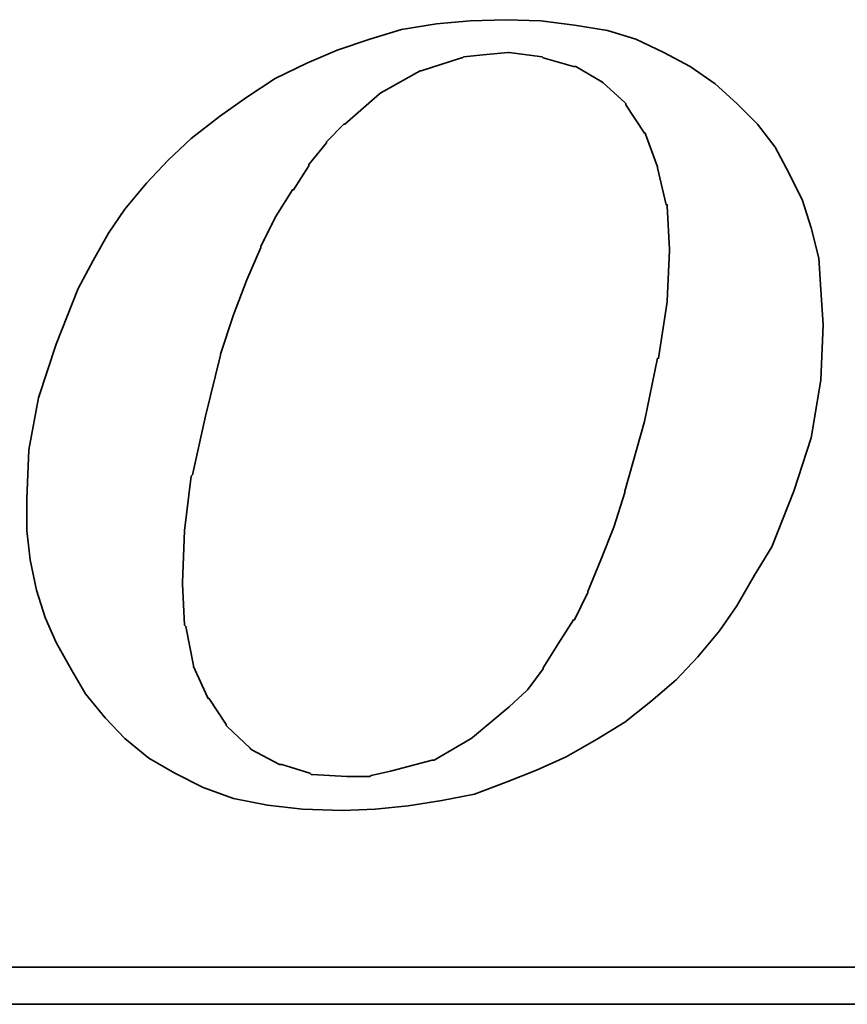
# Model space of a CAD drawing. Header units: inches. Extents: x 7 to 372, y 94 to 272.
# Tile 43 of 47: x 319.74 to 324.43, y 184.65 to 190.22. Entities that reach past the tile are written whole.
import ezdxf

# ---------------------------------------------------------------- set-up
doc = ezdxf.new("R2010")
doc.units = ezdxf.units.IN
doc.header["$LTSCALE"] = 0.25
doc.layers.add('DIM', color=4, linetype='Continuous')
doc.layers.add('layer 1', color=7, linetype='Continuous')

# ---------------------------------------------------------------- blocks, each defined once
blk = doc.blocks.new('TBI MOTION logo(完整正式版)')
at = {"layer": 'layer 1', "color": 22, "lineweight": 35}
for points, knots in [([(35.79625, -6.98375), (35.79625, -6.98375), (36.23125, -7.43875), (36.23125, -7.43875), (36.23125, -7.43875), (36.23125, -7.43875), (36.75625, -7.87125), (36.75625, -7.87125), (36.75625, -7.87125), (36.75625, -7.87125), (37.33125, -8.20375), (37.33125, -8.20375), (37.33125, -8.20375), (37.33125, -8.20375), (37.95625, -8.51875), (37.95625, -8.51875), (37.95625, -8.51875), (37.95625, -8.51875), (38.62625, -8.75875), (38.62625, -8.75875), (38.62625, -8.75875), (38.62625, -8.75875), (39.37125, -8.90375), (39.37125, -8.90375), (39.37125, -8.90375), (39.37125, -8.90375), (40.14125, -8.99875), (40.14125, -8.99875), (40.14125, -8.99875), (40.14125, -8.99875), (41.02625, -9.02375), (41.02625, -9.02375), (41.02625, -9.02375), (41.02625, -9.02375), (41.74625, -8.99875), (41.74625, -8.99875), (41.74625, -8.99875), (41.74625, -8.99875), (42.46625, -8.92375), (42.46625, -8.92375), (42.46625, -8.92375), (42.46625, -8.92375), (43.21125, -8.80625), (43.21125, -8.80625), (43.21125, -8.80625), (43.21125, -8.80625), (43.93125, -8.66375), (43.93125, -8.66375), (43.93125, -8.66375), (43.93125, -8.66375), (44.62625, -8.39875), (44.62625, -8.39875), (44.62625, -8.39875), (44.62625, -8.39875), (45.29625, -8.13375), (45.29625, -8.13375), (45.29625, -8.13375), (45.29625, -8.13375), (45.94625, -7.84375), (45.94625, -7.84375), (45.94625, -7.84375), (45.94625, -7.84375), (46.61625, -7.46375), (46.61625, -7.46375), (46.61625, -7.46375), (46.61625, -7.46375), (47.24125, -7.07875), (47.24125, -7.07875), (47.24125, -7.07875), (47.24125, -7.07875), (47.81625, -6.62375), (47.81625, -6.62375), (47.81625, -6.62375), (47.81625, -6.62375), (48.36875, -6.14375), (48.36875, -6.14375), (48.36875, -6.14375), (48.36875, -6.14375), (48.84625, -5.64125), (48.84625, -5.64125), (48.84625, -5.64125), (48.84625, -5.64125), (49.32625, -5.06375), (49.32625, -5.06375), (49.32625, -5.06375), (49.32625, -5.06375), (49.71125, -4.51374), (49.71125, -4.51374), (49.71125, -4.51374), (49.71125, -4.51374), (50.09625, -3.83874), (50.09625, -3.83874), (50.09625, -3.83874), (50.09625, -3.83874), (50.48125, -3.21374), (50.48125, -3.21374), (50.48125, -3.21374), (50.48125, -3.21374), (50.96125, -1.99125), (50.96125, -1.99125), (50.96125, -1.99125), (50.96125, -1.99125), (51.34375, -0.81875), (51.34375, -0.81875), (51.34375, -0.81875), (51.34375, -0.81875), (51.56125, 0.45624), (51.56125, 0.45624), (51.56125, 0.45624), (51.56125, 0.45624), (51.60625, 1.67624), (51.60625, 1.67624), (51.60625, 1.67624), (51.60625, 1.67624), (51.56125, 2.44625), (51.56125, 2.44625), (51.56125, 2.44625), (51.56125, 2.44625), (51.51125, 3.14125), (51.51125, 3.14125), (51.51125, 3.14125), (51.51125, 3.14125), (51.34375, 3.81125), (51.34375, 3.81125), (51.34375, 3.81125), (51.34375, 3.81125), (51.15125, 4.41125), (51.15125, 4.41125), (51.15125, 4.41125), (51.15125, 4.41125), (50.86125, 5.01125), (50.86125, 5.01125), (50.86125, 5.01125), (50.86125, 5.01125), (50.55125, 5.58875), (50.55125, 5.58875), (50.55125, 5.58875), (50.55125, 5.58875), (50.16625, 6.09125), (50.16625, 6.09125), (50.16625, 6.09125), (50.16625, 6.09125), (49.71125, 6.54875), (49.71125, 6.54875), (49.71125, 6.54875), (49.71125, 6.54875), (49.23125, 6.98125), (49.23125, 6.98125), (49.23125, 6.98125), (49.23125, 6.98125), (48.67875, 7.36625), (48.67875, 7.36625), (48.67875, 7.36625), (48.67875, 7.36625), (48.10375, 7.67625), (48.10375, 7.67625), (48.10375, 7.67625), (48.10375, 7.67625), (47.48125, 7.96375), (47.48125, 7.96375), (47.48125, 7.96375), (47.48125, 7.96375), (46.85625, 8.15625), (46.85625, 8.15625), (46.85625, 8.15625), (46.85625, 8.15625), (46.13625, 8.27624), (46.13625, 8.27624), (46.13625, 8.27624), (46.13625, 8.27624), (45.39125, 8.37125), (45.39125, 8.37125), (45.39125, 8.37125), (45.39125, 8.37125), (44.62625, 8.39624), (44.62625, 8.39624), (44.62625, 8.39624), (44.62625, 8.39624), (43.83625, 8.37125), (43.83625, 8.37125), (43.83625, 8.37125), (43.83625, 8.37125), (43.09125, 8.30125), (43.09125, 8.30125), (43.09125, 8.30125), (43.09125, 8.30125), (42.32125, 8.18125), (42.32125, 8.18125), (42.32125, 8.18125), (42.32125, 8.18125), (41.62875, 7.96375), (41.62875, 7.96375), (41.62875, 7.96375), (41.62875, 7.96375), (40.90625, 7.72625), (40.90625, 7.72625), (40.90625, 7.72625), (40.90625, 7.72625), (40.23624, 7.43625), (40.23624, 7.43625), (40.23624, 7.43625), (40.23624, 7.43625), (39.54124, 7.10125), (39.54124, 7.10125), (39.54124, 7.10125), (39.54124, 7.10125), (38.91625, 6.69125), (38.91625, 6.69125), (38.91625, 6.69125), (38.91625, 6.69125), (38.31625, 6.26125), (38.31625, 6.26125), (38.31625, 6.26125), (38.31625, 6.26125), (37.69125, 5.78125), (37.69125, 5.78125), (37.69125, 5.78125), (37.69125, 5.78125), (37.18625, 5.30125), (37.18625, 5.30125), (37.18625, 5.30125), (37.18625, 5.30125), (36.70625, 4.79624), (36.70625, 4.79624), (36.70625, 4.79624), (36.70625, 4.79624), (36.23125, 4.22125), (36.23125, 4.22125), (36.23125, 4.22125), (36.23125, 4.22125), (35.87124, 3.69375), (35.87124, 3.69375), (35.87124, 3.69375), (35.87124, 3.69375), (35.53125, 3.09125), (35.53125, 3.09125), (35.53125, 3.09125), (35.53125, 3.09125), (35.19875, 2.47125), (35.19875, 2.47125), (35.19875, 2.47125), (35.19875, 2.47125), (34.71625, 1.24625), (34.71625, 1.24625), (34.71625, 1.24625), (34.71625, 1.24625), (34.33125, 0.06874), (34.33125, 0.06874), (34.33125, 0.06874), (34.33125, 0.06874), (34.11625, -1.07875), (34.11625, -1.07875), (34.11625, -1.07875), (34.11625, -1.07875), (34.07125, -2.15875), (34.07125, -2.15875), (34.07125, -2.15875), (34.07125, -2.15875), (34.07125, -2.85375), (34.07125, -2.85375), (34.07125, -2.85375), (34.07125, -2.85375), (34.14125, -3.50375), (34.14125, -3.50375), (34.14125, -3.50375), (34.14125, -3.50375), (34.28625, -4.17375), (34.28625, -4.17375), (34.28625, -4.17375), (34.28625, -4.17375), (34.47625, -4.77624), (34.47625, -4.77624), (34.47625, -4.77624), (34.47625, -4.77624), (34.71625, -5.32625), (34.71625, -5.32625), (34.71625, -5.32625), (34.71625, -5.32625), (35.05375, -5.92875), (35.05375, -5.92875), (35.05375, -5.92875), (35.05375, -5.92875), (35.36375, -6.45375), (35.36375, -6.45375), (35.36375, -6.45375), (35.36375, -6.45375), (35.79625, -6.98375), (35.79625, -6.98375)], [0, 0, 0, 0, 0.01388889, 0.01388889, 0.01388889, 0.01388889, 0.02777778, 0.02777778, 0.02777778, 0.02777778, 0.04166667, 0.04166667, 0.04166667, 0.04166667, 0.05555556, 0.05555556, 0.05555556, 0.05555556, 0.06944444, 0.06944444, 0.06944444, 0.06944444, 0.08333333, 0.08333333, 0.08333333, 0.08333333, 0.09722222, 0.09722222, 0.09722222, 0.09722222, 0.11111111, 0.11111111, 0.11111111, 0.11111111, 0.125, 0.125, 0.125, 0.125, 0.13888889, 0.13888889, 0.13888889, 0.13888889, 0.15277778, 0.15277778, 0.15277778, 0.15277778, 0.16666667, 0.16666667, 0.16666667, 0.16666667, 0.18055556, 0.18055556, 0.18055556, 0.18055556, 0.19444444, 0.19444444, 0.19444444, 0.19444444, 0.20833333, 0.20833333, 0.20833333, 0.20833333, 0.22222222, 0.22222222, 0.22222222, 0.22222222, 0.23611111, 0.23611111, 0.23611111, 0.23611111, 0.25, 0.25, 0.25, 0.25, 0.26388889, 0.26388889, 0.26388889, 0.26388889, 0.27777778, 0.27777778, 0.27777778, 0.27777778, 0.29166667, 0.29166667, 0.29166667, 0.29166667, 0.30555556, 0.30555556, 0.30555556, 0.30555556, 0.31944444, 0.31944444, 0.31944444, 0.31944444, 0.33333333, 0.33333333, 0.33333333, 0.33333333, 0.34722222, 0.34722222, 0.34722222, 0.34722222, 0.36111111, 0.36111111, 0.36111111, 0.36111111, 0.375, 0.375, 0.375, 0.375, 0.38888889, 0.38888889, 0.38888889, 0.38888889, 0.40277778, 0.40277778, 0.40277778, 0.40277778, 0.41666667, 0.41666667, 0.41666667, 0.41666667, 0.43055556, 0.43055556, 0.43055556, 0.43055556, 0.44444444, 0.44444444, 0.44444444, 0.44444444, 0.45833333, 0.45833333, 0.45833333, 0.45833333, 0.47222222, 0.47222222, 0.47222222, 0.47222222, 0.48611111, 0.48611111, 0.48611111, 0.48611111, 0.5, 0.5, 0.5, 0.5, 0.51388889, 0.51388889, 0.51388889, 0.51388889, 0.52777778, 0.52777778, 0.52777778, 0.52777778, 0.54166667, 0.54166667, 0.54166667, 0.54166667, 0.55555556, 0.55555556, 0.55555556, 0.55555556, 0.56944444, 0.56944444, 0.56944444, 0.56944444, 0.58333333, 0.58333333, 0.58333333, 0.58333333, 0.59722222, 0.59722222, 0.59722222, 0.59722222, 0.61111111, 0.61111111, 0.61111111, 0.61111111, 0.625, 0.625, 0.625, 0.625, 0.63888889, 0.63888889, 0.63888889, 0.63888889, 0.65277778, 0.65277778, 0.65277778, 0.65277778, 0.66666667, 0.66666667, 0.66666667, 0.66666667, 0.68055556, 0.68055556, 0.68055556, 0.68055556, 0.69444444, 0.69444444, 0.69444444, 0.69444444, 0.70833333, 0.70833333, 0.70833333, 0.70833333, 0.72222222, 0.72222222, 0.72222222, 0.72222222, 0.73611111, 0.73611111, 0.73611111, 0.73611111, 0.75, 0.75, 0.75, 0.75, 0.76388889, 0.76388889, 0.76388889, 0.76388889, 0.77777778, 0.77777778, 0.77777778, 0.77777778, 0.79166667, 0.79166667, 0.79166667, 0.79166667, 0.80555556, 0.80555556, 0.80555556, 0.80555556, 0.81944444, 0.81944444, 0.81944444, 0.81944444, 0.83333333, 0.83333333, 0.83333333, 0.83333333, 0.84722222, 0.84722222, 0.84722222, 0.84722222, 0.86111111, 0.86111111, 0.86111111, 0.86111111, 0.875, 0.875, 0.875, 0.875, 0.88888889, 0.88888889, 0.88888889, 0.88888889, 0.90277778, 0.90277778, 0.90277778, 0.90277778, 0.91666667, 0.91666667, 0.91666667, 0.91666667, 0.93055556, 0.93055556, 0.93055556, 0.93055556, 0.94444444, 0.94444444, 0.94444444, 0.94444444, 0.95833333, 0.95833333, 0.95833333, 0.95833333, 0.97222222, 0.97222222, 0.97222222, 0.97222222, 0.98611111, 0.98611111, 0.98611111, 0.98611111, 1, 1, 1, 1]), ([(38.33875, 1.03124), (38.33875, 1.03124), (38.62625, 1.89625), (38.62625, 1.89625), (38.62625, 1.89625), (38.62625, 1.89625), (38.91625, 2.66375), (38.91625, 2.66375), (38.91625, 2.66375), (38.91625, 2.66375), (39.22625, 3.38125), (39.22625, 3.38125), (39.22625, 3.38125), (39.22625, 3.38125), (39.22625, 3.40624), (39.22625, 3.40624), (39.22625, 3.40624), (39.22625, 3.40624), (39.56124, 4.07624), (39.56124, 4.07624), (39.56124, 4.07624), (39.56124, 4.07624), (39.92125, 4.65125), (39.92125, 4.65125), (39.92125, 4.65125), (39.92125, 4.65125), (39.94625, 4.65125), (39.94625, 4.65125), (39.94625, 4.65125), (39.94625, 4.65125), (40.28125, 5.17875), (40.28125, 5.17875), (40.28125, 5.17875), (40.28125, 5.17875), (40.28125, 5.20375), (40.28125, 5.20375), (40.28125, 5.20375), (40.28125, 5.20375), (40.66875, 5.68625), (40.66875, 5.68625), (40.66875, 5.68625), (40.66875, 5.68625), (40.66875, 5.70625), (40.66875, 5.70625), (40.66875, 5.70625), (40.66875, 5.70625), (41.05124, 6.09125), (41.05124, 6.09125), (41.05124, 6.09125), (41.05124, 6.09125), (41.07625, 6.09125), (41.07625, 6.09125), (41.07625, 6.09125), (41.07625, 6.09125), (41.84125, 6.76625), (41.84125, 6.76625), (41.84125, 6.76625), (41.84125, 6.76625), (41.86625, 6.78625), (41.86625, 6.78625), (41.86625, 6.78625), (41.86625, 6.78625), (42.73125, 7.26624), (42.73125, 7.26624), (42.73125, 7.26624), (42.73125, 7.26624), (42.75625, 7.26624), (42.75625, 7.26624), (42.75625, 7.26624), (42.75625, 7.26624), (43.18625, 7.41125), (43.18625, 7.41125), (43.18625, 7.41125), (43.18625, 7.41125), (43.64125, 7.55625), (43.64125, 7.55625), (43.64125, 7.55625), (43.64125, 7.55625), (43.66625, 7.55625), (43.66625, 7.55625), (43.66625, 7.55625), (43.66625, 7.55625), (43.69125, 7.58124), (43.69125, 7.58124), (43.69125, 7.58124), (43.69125, 7.58124), (44.19125, 7.62625), (44.19125, 7.62625), (44.19125, 7.62625), (44.19125, 7.62625), (44.67125, 7.67625), (44.67125, 7.67625), (44.67125, 7.67625), (44.67125, 7.67625), (44.69625, 7.67625), (44.69625, 7.67625), (44.69625, 7.67625), (44.69625, 7.67625), (45.41875, 7.58124), (45.41875, 7.58124), (45.41875, 7.58124), (45.41875, 7.58124), (45.44125, 7.55625), (45.44125, 7.55625), (45.44125, 7.55625), (45.44125, 7.55625), (46.11125, 7.36625), (46.11125, 7.36625), (46.11125, 7.36625), (46.11125, 7.36625), (46.13625, 7.36625), (46.13625, 7.36625), (46.13625, 7.36625), (46.13625, 7.36625), (46.15875, 7.36625), (46.15875, 7.36625), (46.15875, 7.36625), (46.15875, 7.36625), (46.73625, 7.02624), (46.73625, 7.02624), (46.73625, 7.02624), (46.73625, 7.02624), (46.76125, 7.00624), (46.76125, 7.00624), (46.76125, 7.00624), (46.76125, 7.00624), (47.24125, 6.57124), (47.24125, 6.57124), (47.24125, 6.57124), (47.24125, 6.57124), (47.26625, 6.54875), (47.26625, 6.54875), (47.26625, 6.54875), (47.26625, 6.54875), (47.26625, 6.52375), (47.26625, 6.52375), (47.26625, 6.52375), (47.26625, 6.52375), (47.67375, 5.89875), (47.67375, 5.89875), (47.67375, 5.89875), (47.67375, 5.89875), (47.69625, 5.89875), (47.69625, 5.89875), (47.69625, 5.89875), (47.69625, 5.89875), (47.69625, 5.87625), (47.69625, 5.87625), (47.69625, 5.87625), (47.69625, 5.87625), (47.96125, 5.15625), (47.96125, 5.15625), (47.96125, 5.15625), (47.96125, 5.15625), (47.96125, 5.13125), (47.96125, 5.13125), (47.96125, 5.13125), (47.96125, 5.13125), (48.15125, 4.31875), (48.15125, 4.31875), (48.15125, 4.31875), (48.15125, 4.31875), (48.17625, 4.31875), (48.17625, 4.31875), (48.17625, 4.31875), (48.17625, 4.31875), (48.17625, 4.29125), (48.17625, 4.29125), (48.17625, 4.29125), (48.17625, 4.29125), (48.22625, 3.33125), (48.22625, 3.33125), (48.22625, 3.33125), (48.22625, 3.33125), (48.22625, 3.30875), (48.22625, 3.30875), (48.22625, 3.30875), (48.22625, 3.30875), (48.17625, 2.20624), (48.17625, 2.20624), (48.17625, 2.20624), (48.17625, 2.20624), (48.17625, 2.18124), (48.17625, 2.18124), (48.17625, 2.18124), (48.17625, 2.18124), (47.98375, 0.93624), (47.98375, 0.93624), (47.98375, 0.93624), (47.98375, 0.93624), (47.96125, 0.93624), (47.96125, 0.93624), (47.96125, 0.93624), (47.96125, 0.93624), (47.67375, -0.45874), (47.67375, -0.45874), (47.67375, -0.45874), (47.67375, -0.45874), (47.24125, -1.99125), (47.24125, -1.99125), (47.24125, -1.99125), (47.24125, -1.99125), (47.24125, -2.01874), (47.24125, -2.01874), (47.24125, -2.01874), (47.24125, -2.01874), (47.00125, -2.78375), (47.00125, -2.78375), (47.00125, -2.78375), (47.00125, -2.78375), (46.71125, -3.50375), (46.71125, -3.50375), (46.71125, -3.50375), (46.71125, -3.50375), (46.42625, -4.19875), (46.42625, -4.19875), (46.42625, -4.19875), (46.42625, -4.19875), (46.42625, -4.22375), (46.42625, -4.22375), (46.42625, -4.22375), (46.42625, -4.22375), (46.13625, -4.82374), (46.13625, -4.82374), (46.13625, -4.82374), (46.13625, -4.82374), (46.11125, -4.82374), (46.11125, -4.82374), (46.11125, -4.82374), (46.11125, -4.82374), (45.77625, -5.35125), (45.77625, -5.35125), (45.77625, -5.35125), (45.77625, -5.35125), (45.44125, -5.87875), (45.44125, -5.87875), (45.44125, -5.87875), (45.44125, -5.87875), (45.44125, -5.90375), (45.44125, -5.90375), (45.44125, -5.90375), (45.44125, -5.90375), (45.10625, -6.35875), (45.10625, -6.35875), (45.10625, -6.35875), (45.10625, -6.35875), (45.08125, -6.38375), (45.08125, -6.38375), (45.08125, -6.38375), (45.08125, -6.38375), (44.69625, -6.74375), (44.69625, -6.74375), (44.69625, -6.74375), (44.69625, -6.74375), (43.88375, -7.41625), (43.88375, -7.41625), (43.88375, -7.41625), (43.88375, -7.41625), (43.85625, -7.43875), (43.85625, -7.43875), (43.85625, -7.43875), (43.85625, -7.43875), (43.04125, -7.91875), (43.04125, -7.91875), (43.04125, -7.91875), (43.04125, -7.91875), (43.01625, -7.91875), (43.01625, -7.91875), (43.01625, -7.91875), (43.01625, -7.91875), (42.99625, -7.91875), (42.99625, -7.91875), (42.99625, -7.91875), (42.99625, -7.91875), (42.08125, -8.15875), (42.08125, -8.15875), (42.08125, -8.15875), (42.08125, -8.15875), (41.65125, -8.25625), (41.65125, -8.25625), (41.65125, -8.25625), (41.65125, -8.25625), (41.62875, -8.27875), (41.62875, -8.27875), (41.62875, -8.27875), (41.62875, -8.27875), (41.60125, -8.27875), (41.60125, -8.27875), (41.60125, -8.27875), (41.60125, -8.27875), (41.12125, -8.27875), (41.12125, -8.27875), (41.12125, -8.27875), (41.12125, -8.27875), (40.35624, -8.23125), (40.35624, -8.23125), (40.35624, -8.23125), (40.35624, -8.23125), (40.33125, -8.23125), (40.33125, -8.23125), (40.33125, -8.23125), (40.33125, -8.23125), (40.30625, -8.20375), (40.30625, -8.20375), (40.30625, -8.20375), (40.30625, -8.20375), (39.68375, -8.01375), (39.68375, -8.01375), (39.68375, -8.01375), (39.68375, -8.01375), (39.66124, -8.01375), (39.66124, -8.01375), (39.66124, -8.01375), (39.66124, -8.01375), (39.63625, -8.01375), (39.63625, -8.01375), (39.63625, -8.01375), (39.63625, -8.01375), (39.01125, -7.67875), (39.01125, -7.67875), (39.01125, -7.67875), (39.01125, -7.67875), (38.98875, -7.65375), (38.98875, -7.65375), (38.98875, -7.65375), (38.98875, -7.65375), (38.48625, -7.17375), (38.48625, -7.17375), (38.48625, -7.17375), (38.48625, -7.17375), (38.45875, -7.14875), (38.45875, -7.14875), (38.45875, -7.14875), (38.45875, -7.14875), (38.45875, -7.12875), (38.45875, -7.12875), (38.45875, -7.12875), (38.45875, -7.12875), (38.07625, -6.54875), (38.07625, -6.54875), (38.07625, -6.54875), (38.07625, -6.54875), (38.05125, -6.54875), (38.05125, -6.54875), (38.05125, -6.54875), (38.05125, -6.54875), (38.05125, -6.52875), (38.05125, -6.52875), (38.05125, -6.52875), (38.05125, -6.52875), (37.74125, -5.85375), (37.74125, -5.85375), (37.74125, -5.85375), (37.74125, -5.85375), (37.74125, -5.82875), (37.74125, -5.82875), (37.74125, -5.82875), (37.74125, -5.82875), (37.57375, -4.96875), (37.57375, -4.96875), (37.57375, -4.96875), (37.57375, -4.96875), (37.54625, -4.94375), (37.54625, -4.94375), (37.54625, -4.94375), (37.54625, -4.94375), (37.50125, -4.03375), (37.50125, -4.03375), (37.50125, -4.03375), (37.50125, -4.03375), (37.50125, -4.00875), (37.50125, -4.00875), (37.50125, -4.00875), (37.50125, -4.00875), (37.54625, -2.85375), (37.54625, -2.85375), (37.54625, -2.85375), (37.54625, -2.85375), (37.69125, -1.65875), (37.69125, -1.65875), (37.69125, -1.65875), (37.69125, -1.65875), (37.71624, -1.63375), (37.71624, -1.63375), (37.71624, -1.63375), (37.71624, -1.63375), (38.00375, -0.33875), (38.00375, -0.33875), (38.00375, -0.33875), (38.00375, -0.33875), (38.33875, 1.00624), (38.33875, 1.00624), (38.33875, 1.00624), (38.33875, 1.00624), (38.33875, 1.03124), (38.33875, 1.03124)], [0, 0, 0, 0, 0.01010101, 0.01010101, 0.01010101, 0.01010101, 0.02020202, 0.02020202, 0.02020202, 0.02020202, 0.03030303, 0.03030303, 0.03030303, 0.03030303, 0.04040404, 0.04040404, 0.04040404, 0.04040404, 0.05050505, 0.05050505, 0.05050505, 0.05050505, 0.06060606, 0.06060606, 0.06060606, 0.06060606, 0.07070707, 0.07070707, 0.07070707, 0.07070707, 0.08080808, 0.08080808, 0.08080808, 0.08080808, 0.09090909, 0.09090909, 0.09090909, 0.09090909, 0.1010101, 0.1010101, 0.1010101, 0.1010101, 0.11111111, 0.11111111, 0.11111111, 0.11111111, 0.12121212, 0.12121212, 0.12121212, 0.12121212, 0.13131313, 0.13131313, 0.13131313, 0.13131313, 0.14141414, 0.14141414, 0.14141414, 0.14141414, 0.15151515, 0.15151515, 0.15151515, 0.15151515, 0.16161616, 0.16161616, 0.16161616, 0.16161616, 0.17171717, 0.17171717, 0.17171717, 0.17171717, 0.18181818, 0.18181818, 0.18181818, 0.18181818, 0.19191919, 0.19191919, 0.19191919, 0.19191919, 0.2020202, 0.2020202, 0.2020202, 0.2020202, 0.21212121, 0.21212121, 0.21212121, 0.21212121, 0.22222222, 0.22222222, 0.22222222, 0.22222222, 0.23232323, 0.23232323, 0.23232323, 0.23232323, 0.24242424, 0.24242424, 0.24242424, 0.24242424, 0.25252525, 0.25252525, 0.25252525, 0.25252525, 0.26262626, 0.26262626, 0.26262626, 0.26262626, 0.27272727, 0.27272727, 0.27272727, 0.27272727, 0.28282828, 0.28282828, 0.28282828, 0.28282828, 0.29292929, 0.29292929, 0.29292929, 0.29292929, 0.3030303, 0.3030303, 0.3030303, 0.3030303, 0.31313131, 0.31313131, 0.31313131, 0.31313131, 0.32323232, 0.32323232, 0.32323232, 0.32323232, 0.33333333, 0.33333333, 0.33333333, 0.33333333, 0.34343434, 0.34343434, 0.34343434, 0.34343434, 0.35353535, 0.35353535, 0.35353535, 0.35353535, 0.36363636, 0.36363636, 0.36363636, 0.36363636, 0.37373737, 0.37373737, 0.37373737, 0.37373737, 0.38383838, 0.38383838, 0.38383838, 0.38383838, 0.39393939, 0.39393939, 0.39393939, 0.39393939, 0.4040404, 0.4040404, 0.4040404, 0.4040404, 0.41414141, 0.41414141, 0.41414141, 0.41414141, 0.42424242, 0.42424242, 0.42424242, 0.42424242, 0.43434343, 0.43434343, 0.43434343, 0.43434343, 0.44444444, 0.44444444, 0.44444444, 0.44444444, 0.45454545, 0.45454545, 0.45454545, 0.45454545, 0.46464646, 0.46464646, 0.46464646, 0.46464646, 0.47474747, 0.47474747, 0.47474747, 0.47474747, 0.48484848, 0.48484848, 0.48484848, 0.48484848, 0.49494949, 0.49494949, 0.49494949, 0.49494949, 0.50505051, 0.50505051, 0.50505051, 0.50505051, 0.51515152, 0.51515152, 0.51515152, 0.51515152, 0.52525253, 0.52525253, 0.52525253, 0.52525253, 0.53535354, 0.53535354, 0.53535354, 0.53535354, 0.54545455, 0.54545455, 0.54545455, 0.54545455, 0.55555556, 0.55555556, 0.55555556, 0.55555556, 0.56565657, 0.56565657, 0.56565657, 0.56565657, 0.57575758, 0.57575758, 0.57575758, 0.57575758, 0.58585859, 0.58585859, 0.58585859, 0.58585859, 0.5959596, 0.5959596, 0.5959596, 0.5959596, 0.60606061, 0.60606061, 0.60606061, 0.60606061, 0.61616162, 0.61616162, 0.61616162, 0.61616162, 0.62626263, 0.62626263, 0.62626263, 0.62626263, 0.63636364, 0.63636364, 0.63636364, 0.63636364, 0.64646465, 0.64646465, 0.64646465, 0.64646465, 0.65656566, 0.65656566, 0.65656566, 0.65656566, 0.66666667, 0.66666667, 0.66666667, 0.66666667, 0.67676768, 0.67676768, 0.67676768, 0.67676768, 0.68686869, 0.68686869, 0.68686869, 0.68686869, 0.6969697, 0.6969697, 0.6969697, 0.6969697, 0.70707071, 0.70707071, 0.70707071, 0.70707071, 0.71717172, 0.71717172, 0.71717172, 0.71717172, 0.72727273, 0.72727273, 0.72727273, 0.72727273, 0.73737374, 0.73737374, 0.73737374, 0.73737374, 0.74747475, 0.74747475, 0.74747475, 0.74747475, 0.75757576, 0.75757576, 0.75757576, 0.75757576, 0.76767677, 0.76767677, 0.76767677, 0.76767677, 0.77777778, 0.77777778, 0.77777778, 0.77777778, 0.78787879, 0.78787879, 0.78787879, 0.78787879, 0.7979798, 0.7979798, 0.7979798, 0.7979798, 0.80808081, 0.80808081, 0.80808081, 0.80808081, 0.81818182, 0.81818182, 0.81818182, 0.81818182, 0.82828283, 0.82828283, 0.82828283, 0.82828283, 0.83838384, 0.83838384, 0.83838384, 0.83838384, 0.84848485, 0.84848485, 0.84848485, 0.84848485, 0.85858586, 0.85858586, 0.85858586, 0.85858586, 0.86868687, 0.86868687, 0.86868687, 0.86868687, 0.87878788, 0.87878788, 0.87878788, 0.87878788, 0.88888889, 0.88888889, 0.88888889, 0.88888889, 0.8989899, 0.8989899, 0.8989899, 0.8989899, 0.90909091, 0.90909091, 0.90909091, 0.90909091, 0.91919192, 0.91919192, 0.91919192, 0.91919192, 0.92929293, 0.92929293, 0.92929293, 0.92929293, 0.93939394, 0.93939394, 0.93939394, 0.93939394, 0.94949495, 0.94949495, 0.94949495, 0.94949495, 0.95959596, 0.95959596, 0.95959596, 0.95959596, 0.96969697, 0.96969697, 0.96969697, 0.96969697, 0.97979798, 0.97979798, 0.97979798, 0.97979798, 0.98989899, 0.98989899, 0.98989899, 0.98989899, 1, 1, 1, 1]), ([(75.90875, -9.47875), (75.90875, -9.47875), (75.90875, -12.28625), (75.90875, -12.28625), (75.90875, -12.28625), (75.90875, -12.28625), (75.90875, -12.47875), (75.90875, -12.47875), (75.90875, -12.47875), (75.90875, -12.47875), (75.71625, -12.47875), (75.71625, -12.47875), (75.71625, -12.47875), (75.71625, -12.47875), (-88.32875, -12.47875), (-88.32875, -12.47875), (-88.32875, -12.47875), (-88.32875, -12.47875), (-88.32875, -13.29375), (-88.32875, -13.29375), (-88.32875, -13.29375), (-88.32875, -13.29375), (82.89125, -13.29375), (82.89125, -13.29375), (82.89125, -13.29375), (82.89125, -13.29375), (75.90875, -9.47875), (75.90875, -9.47875)], [0, 0, 0, 0, 0.14285714, 0.14285714, 0.14285714, 0.14285714, 0.28571429, 0.28571429, 0.28571429, 0.28571429, 0.42857143, 0.42857143, 0.42857143, 0.42857143, 0.57142857, 0.57142857, 0.57142857, 0.57142857, 0.71428571, 0.71428571, 0.71428571, 0.71428571, 0.85714286, 0.85714286, 0.85714286, 0.85714286, 1, 1, 1, 1])]:
    blk.add_open_spline(points, degree=3, knots=knots, dxfattribs=at)

msp = doc.modelspace()

# ---------------------------------------------------------------- block references
at = {"layer": 'DIM', "xscale": 0.2570400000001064, "yscale": 0.2570399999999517, "zscale": 0.25704}
msp.add_blockref('TBI MOTION logo(完整正式版)', (311.0257, 188.0635), dxfattribs=at)

doc.saveas('drawing.dxf')
